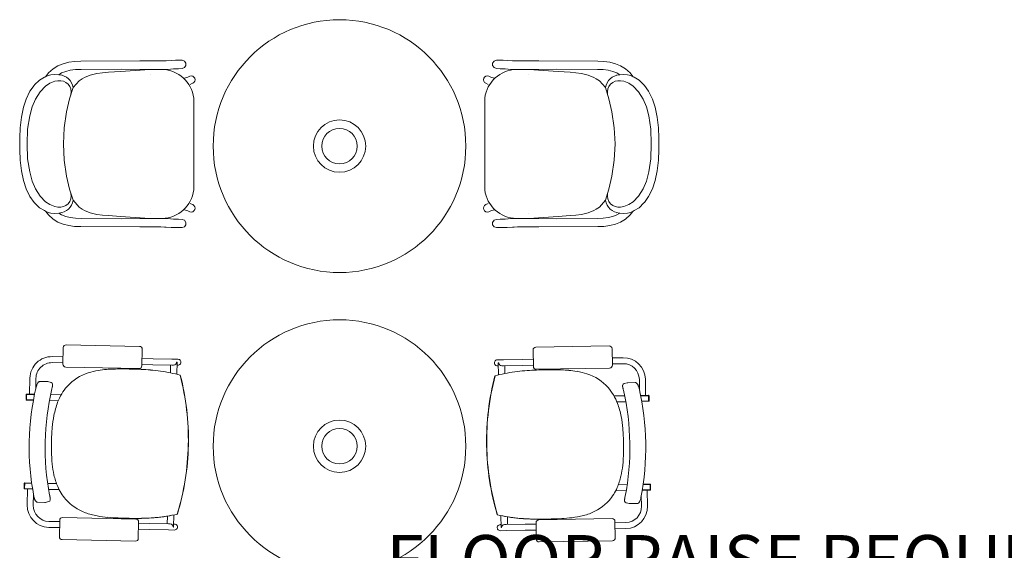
# Model space of a CAD drawing. Header units: millimetres. Extents: x -750 to 57307, y -2234 to 18901.
# Tile 21 of 102: x 1816 to 4786, y 14130 to 15729. Entities that reach past the tile are written whole.
import ezdxf

# ---------------------------------------------------------------- set-up
doc = ezdxf.new("R2010")
doc.units = ezdxf.units.MM
doc.header["$MEASUREMENT"] = 0
doc.layers.add('GREY SCALE', color=9, linetype='Continuous', lineweight=0, true_color=0x808080)
doc.layers.add('GREYSCALE', color=9, linetype='Continuous', lineweight=0, true_color=0x808080)
doc.layers.add('WASTE WATER-TEXT', color=7, linetype='Continuous', lineweight=20)
doc.styles.get("Standard").update_dxf_attribs({"font": 'arial.ttf'})

# ---------------------------------------------------------------- blocks, each defined once
blk = doc.blocks.new('FLOOR PLAN')
at = {"layer": 'GREYSCALE'}
for p, q in [((1947.5, 15596.7), (1931.6, 15590.3)), ((1964.3, 15600.8), (1947.5, 15596.7)), ((1982, 15603), (1964.3, 15600.8)), ((2000.7, 15604), (1982, 15603)), ((2178.3, 15604.8), (2000.7, 15604)), ((2223.8, 15604.9), (2178.3, 15604.8)), ((2242.3, 15604.9), (2223.8, 15604.9)), ((2252.8, 15605), (2242.3, 15604.9)), ((2258.1, 15605.4), (2252.8, 15605)), ((2273.5, 15606.7), (2258.1, 15605.4)), ((2286, 15607), (2273.5, 15606.7)), ((2305.6, 15607), (2286, 15607)), ((2305.8, 15607), (2305.6, 15607)), ((2306, 15607), (2305.8, 15607)), ((2313.2, 15604.6), (2306, 15607)), ((2317.6, 15598.5), (2313.2, 15604.6)), ((2317.6, 15591), (2317.6, 15598.5)), ((3242.8, 15598.5), (3247.2, 15604.6)), ((3242.8, 15591), (3242.8, 15598.5)), ((3247.2, 15604.6), (3254.3, 15607)), ((3254.3, 15607), (3254.6, 15607)), ((3254.6, 15607), (3254.8, 15607)), ((3254.8, 15607), (3274.4, 15607)), ((3274.4, 15607), (3286.9, 15606.7)), ((3286.9, 15606.7), (3302.3, 15605.4)), ((3302.3, 15605.4), (3307.6, 15605)), ((3307.6, 15605), (3318.1, 15604.9)), ((3318.1, 15604.9), (3336.6, 15604.9)), ((3336.6, 15604.9), (3382, 15604.8)), ((3382, 15604.8), (3559.7, 15604)), ((3559.7, 15604), (3578.4, 15603)), ((3578.4, 15603), (3596.1, 15600.8)), ((3596.1, 15600.8), (3612.9, 15596.7)), ((3612.9, 15596.7), (3628.8, 15590.3)), ((1903.1, 15568.6), (1894.7, 15557.9)), ((1894.7, 15557.9), (1906, 15562.5)), ((1916.8, 15581), (1903.1, 15568.6)), ((1906, 15562.5), (1910.4, 15563.1)), ((1910.4, 15563.1), (1921.6, 15564.2)), ((1931.6, 15590.3), (1916.8, 15581)), ((1933.9, 15563.2), (1921.6, 15564.2)), ((1933.9, 15563.2), (1942.6, 15568.6)), ((1935.5, 15563), (1933.9, 15563.2)), ((1942.6, 15568.6), (1954.9, 15573.5)), ((1944.2, 15564.6), (1944.1, 15564.6)), ((1954.9, 15573.5), (1968.7, 15576.8)), ((1968.7, 15576.8), (1984.2, 15578.8)), ((1984.2, 15578.8), (2001.5, 15579.6)), ((2001.5, 15579.6), (2123.6, 15580.2)), ((2029.1, 15562.3), (2049.1, 15567.1)), ((2049.1, 15567.1), (2066.4, 15569.4)), ((2066.4, 15569.4), (2083.7, 15570.9)), ((2083.7, 15570.9), (2119.9, 15573.2)), ((2119.9, 15573.2), (2208.8, 15578.9)), ((2178.4, 15579.3), (2123.6, 15580.2)), ((2223.9, 15579.4), (2178.4, 15579.3)), ((2208.8, 15578.9), (2226.7, 15579.4)), ((2209.5, 15564.8), (2209.4, 15564.8)), ((2242.4, 15579.4), (2223.9, 15579.4)), ((2226.7, 15579.4), (2227.2, 15579.4)), ((2227.2, 15579.4), (2230.1, 15579.3)), ((2252.9, 15579.5), (2242.4, 15579.4)), ((2257.7, 15579.6), (2252.9, 15579.5)), ((2271.1, 15580.2), (2257.7, 15579.6)), ((2279.7, 15581), (2271.1, 15580.2)), ((2291.9, 15581.2), (2279.7, 15581)), ((2294.9, 15581.2), (2291.9, 15581.2)), ((2306, 15582.6), (2294.9, 15581.2)), ((2306, 15582.6), (2313.2, 15584.9)), ((2313.2, 15584.9), (2317.6, 15591)), ((3247.2, 15584.9), (3242.8, 15591)), ((3254.3, 15582.6), (3247.2, 15584.9)), ((3254.3, 15582.6), (3265.5, 15581.2)), ((3265.5, 15581.2), (3268.5, 15581.2)), ((3268.5, 15581.2), (3280.7, 15581)), ((3280.7, 15581), (3289.3, 15580.2)), ((3289.3, 15580.2), (3302.7, 15579.6)), ((3302.7, 15579.6), (3307.5, 15579.5)), ((3307.5, 15579.5), (3318, 15579.4)), ((3318, 15579.4), (3336.5, 15579.4)), ((3333.2, 15579.4), (3330.3, 15579.3)), ((3333.6, 15579.4), (3333.2, 15579.4)), ((3351.5, 15578.9), (3333.6, 15579.4)), ((3336.5, 15579.4), (3381.9, 15579.3)), ((3350.9, 15564.8), (3350.9, 15564.8)), ((3440.5, 15573.2), (3351.5, 15578.9)), ((3381.9, 15579.3), (3436.8, 15580.2)), ((3558.9, 15579.6), (3436.8, 15580.2)), ((3476.7, 15570.9), (3440.5, 15573.2)), ((3494, 15569.4), (3476.7, 15570.9)), ((3511.3, 15567.1), (3494, 15569.4)), ((3531.3, 15562.3), (3511.3, 15567.1)), ((3576.2, 15578.8), (3558.9, 15579.6)), ((3591.7, 15576.8), (3576.2, 15578.8)), ((3605.5, 15573.5), (3591.7, 15576.8)), ((3617.8, 15568.6), (3605.5, 15573.5)), ((3616.2, 15564.6), (3616.3, 15564.6)), ((3626.5, 15563.2), (3617.8, 15568.6)), ((3624.9, 15563), (3626.5, 15563.2)), ((3626.5, 15563.2), (3638.8, 15564.2)), ((3628.8, 15590.3), (3643.6, 15581)), ((3649.9, 15563.1), (3638.8, 15564.2)), ((3643.6, 15581), (3657.2, 15568.6)), ((3654.3, 15562.5), (3649.9, 15563.1)), ((3665.7, 15557.9), (3654.3, 15562.5)), ((3657.2, 15568.6), (3665.7, 15557.9)), ((1861.2, 15532.6), (1875.7, 15547.1)), ((1875.7, 15547.1), (1890.7, 15555.7)), ((1890.7, 15555.7), (1893.8, 15557.5)), ((1907, 15537.6), (1893.6, 15528.8)), ((1893.8, 15557.5), (1894.7, 15557.9)), ((1921.8, 15543.7), (1907, 15537.6)), ((1931.5, 15545), (1921.8, 15543.7)), ((1932.3, 15545.1), (1931.5, 15545)), ((1995.6, 15545.1), (1977.3, 15524.6)), ((2005, 15551.2), (1995.6, 15545.1)), ((2011.9, 15555.5), (2005, 15551.2)), ((2029.1, 15562.3), (2011.9, 15555.5)), ((2313.3, 15553.1), (2323.3, 15556.3)), ((2323.3, 15556.3), (2329, 15558.9)), ((2329, 15558.9), (2329.2, 15559)), ((2329.2, 15559), (2333.6, 15559.8)), ((2337.9, 15537.5), (2330.8, 15534.1)), ((2333.6, 15559.8), (2338, 15559)), ((2338, 15537.6), (2337.9, 15537.5)), ((2338, 15559), (2341.8, 15556.5)), ((2341.8, 15540.1), (2338, 15537.6)), ((2341.8, 15556.5), (2344.3, 15552.7)), ((2344.3, 15543.8), (2341.8, 15540.1)), ((2344.3, 15552.7), (2345.1, 15548.3)), ((2345.1, 15548.3), (2344.3, 15543.8)), ((3216.1, 15552.7), (3215.2, 15548.3)), ((3215.2, 15548.3), (3216.1, 15543.8)), ((3218.6, 15556.5), (3216.1, 15552.7)), ((3216.1, 15543.8), (3218.6, 15540.1)), ((3222.4, 15559), (3218.6, 15556.5)), ((3218.6, 15540.1), (3222.4, 15537.6)), ((3226.8, 15559.8), (3222.4, 15559)), ((3222.4, 15537.6), (3222.5, 15537.5)), ((3222.5, 15537.5), (3229.5, 15534.1)), ((3231.2, 15559), (3226.8, 15559.8)), ((3231.4, 15558.9), (3231.2, 15559)), ((3237, 15556.3), (3231.4, 15558.9)), ((3247.1, 15553.1), (3237, 15556.3)), ((3531.3, 15562.3), (3548.5, 15555.5)), ((3548.5, 15555.5), (3555.4, 15551.2)), ((3555.4, 15551.2), (3564.7, 15545.1)), ((3564.7, 15545.1), (3583.1, 15524.6)), ((3628.1, 15545.1), (3628.9, 15545)), ((3628.9, 15545), (3638.6, 15543.7)), ((3638.6, 15543.7), (3653.4, 15537.6)), ((3653.4, 15537.6), (3666.7, 15528.8)), ((3666.6, 15557.5), (3665.7, 15557.9)), ((3669.7, 15555.7), (3666.6, 15557.5)), ((3684.6, 15547.1), (3669.7, 15555.7)), ((3699.2, 15532.6), (3684.6, 15547.1)), ((1847, 15513.4), (1835.7, 15489.8)), ((1847, 15513.4), (1859.6, 15531.2)), ((1859.6, 15531.2), (1861.2, 15532.6)), ((1863.6, 15490.1), (1877.5, 15512.3)), ((1893.6, 15528.8), (1877.5, 15512.3)), ((1966.8, 15490.9), (1977.3, 15524.6)), ((3593.5, 15490.9), (3583.1, 15524.6)), ((3666.7, 15528.8), (3682.9, 15512.3)), ((3696.8, 15490.1), (3682.9, 15512.3)), ((3700.8, 15531.2), (3699.2, 15532.6)), ((3713.4, 15513.4), (3700.8, 15531.2)), ((3713.4, 15513.4), (3724.7, 15489.8)), ((1835.7, 15489.8), (1827.6, 15465.2)), ((1853.8, 15466.8), (1863.6, 15490.1)), ((1957.8, 15452), (1966.8, 15490.9)), ((2341.3, 15216.3), (2341.3, 15493.1)), ((3219.1, 15216.3), (3219.1, 15493.1)), ((3602.5, 15452), (3593.5, 15490.9)), ((3706.6, 15466.8), (3696.8, 15490.1)), ((3724.7, 15489.8), (3732.7, 15465.2)), ((1827.6, 15465.2), (1821.2, 15435.8)), ((1846.4, 15439.1), (1853.8, 15466.8)), ((1950.8, 15403.5), (1957.8, 15452)), ((3609.5, 15403.5), (3602.5, 15452)), ((3713.9, 15439.1), (3706.6, 15466.8)), ((3732.7, 15465.2), (3739.1, 15435.8)), ((1821.2, 15435.8), (1817.4, 15403.5)), ((1840.2, 15399.4), (1846.4, 15439.1)), ((3720.2, 15399.4), (3713.9, 15439.1)), ((3739.1, 15435.8), (3743, 15403.5)), ((1817.4, 15403.5), (1816.2, 15372.7)), ((1839, 15354.7), (1840.2, 15399.4)), ((1948.5, 15354.8), (1950.8, 15403.5)), ((3611.9, 15354.8), (3609.5, 15403.5)), ((3721.4, 15354.7), (3720.2, 15399.4)), ((3743, 15403.5), (3744.2, 15372.7)), ((1816.2, 15372.7), (1816.4, 15354.7)), ((1816.2, 15336.8), (1816.4, 15354.7)), ((1840.2, 15310.1), (1839, 15354.7)), ((1948.5, 15354.7), (1948.5, 15354.8)), ((1948.5, 15354.7), (1948.5, 15354.7)), ((1950.8, 15306), (1948.5, 15354.7)), ((3609.5, 15306), (3611.9, 15354.7)), ((3611.9, 15354.7), (3611.9, 15354.8)), ((3611.9, 15354.7), (3611.9, 15354.7)), ((3720.2, 15310.1), (3721.4, 15354.7)), ((3744.2, 15372.7), (3744, 15354.7)), ((3744.2, 15336.8), (3744, 15354.7)), ((1817.4, 15305.9), (1816.2, 15336.8)), ((3743, 15305.9), (3744.2, 15336.8)), ((1821.2, 15273.7), (1817.4, 15305.9)), ((1846.4, 15270.3), (1840.2, 15310.1)), ((1957.8, 15257.5), (1950.8, 15306)), ((3602.5, 15257.5), (3609.5, 15306)), ((3713.9, 15270.3), (3720.2, 15310.1)), ((3739.1, 15273.7), (3743, 15305.9)), ((1827.6, 15244.2), (1821.2, 15273.7)), ((1853.8, 15242.6), (1846.4, 15270.3)), ((3706.6, 15242.6), (3713.9, 15270.3)), ((3732.7, 15244.2), (3739.1, 15273.7)), ((1835.7, 15219.7), (1827.6, 15244.2)), ((1863.6, 15219.3), (1853.8, 15242.6)), ((1966.8, 15218.5), (1957.8, 15257.5)), ((3593.5, 15218.5), (3602.5, 15257.5)), ((3696.8, 15219.3), (3706.6, 15242.6)), ((3724.7, 15219.7), (3732.7, 15244.2)), ((1847, 15196), (1835.7, 15219.7)), ((1877.5, 15197.1), (1863.6, 15219.3)), ((1977.3, 15184.9), (1966.8, 15218.5)), ((3583.1, 15184.9), (3593.5, 15218.5)), ((3682.9, 15197.1), (3696.8, 15219.3)), ((3713.4, 15196), (3724.7, 15219.7)), ((1847, 15196), (1859.6, 15178.3)), ((1859.6, 15178.3), (1861.2, 15176.9)), ((1861.2, 15176.9), (1875.7, 15162.3)), ((1893.6, 15180.7), (1877.5, 15197.1)), ((1907, 15171.9), (1893.6, 15180.7)), ((1995.6, 15164.3), (1977.3, 15184.9)), ((3564.7, 15164.3), (3583.1, 15184.9)), ((3653.4, 15171.9), (3666.7, 15180.7)), ((3666.7, 15180.7), (3682.9, 15197.1)), ((3699.2, 15176.9), (3684.6, 15162.3)), ((3700.8, 15178.3), (3699.2, 15176.9)), ((3713.4, 15196), (3700.8, 15178.3)), ((1875.7, 15162.3), (1890.7, 15153.8)), ((1890.7, 15153.8), (1893.8, 15151.9)), ((1893.8, 15151.9), (1894.7, 15151.6)), ((1894.7, 15151.6), (1906, 15147)), ((1903.1, 15140.8), (1894.7, 15151.6)), ((1906, 15147), (1910.4, 15146.4)), ((1921.8, 15165.8), (1907, 15171.9)), ((1931.5, 15164.4), (1921.8, 15165.8)), ((1932.3, 15164.3), (1931.5, 15164.4)), ((2005, 15158.3), (1995.6, 15164.3)), ((2011.9, 15153.9), (2005, 15158.3)), ((2029.1, 15147.1), (2011.9, 15153.9)), ((2029.1, 15147.1), (2049.1, 15142.3)), ((2313.3, 15156.4), (2323.3, 15153.2)), ((2323.3, 15153.2), (2329, 15150.5)), ((2329, 15150.5), (2329.2, 15150.5)), ((2329.2, 15150.5), (2333.6, 15149.6)), ((2337.9, 15171.9), (2330.8, 15175.4)), ((2333.6, 15149.6), (2338, 15150.5)), ((2338, 15171.9), (2337.9, 15171.9)), ((2341.8, 15169.4), (2338, 15171.9)), ((2338, 15150.5), (2341.8, 15153)), ((2344.3, 15165.6), (2341.8, 15169.4)), ((2341.8, 15153), (2344.3, 15156.7)), ((2345.1, 15161.2), (2344.3, 15165.6)), ((2344.3, 15156.7), (2345.1, 15161.2)), ((3215.2, 15161.2), (3216.1, 15165.6)), ((3216.1, 15156.7), (3215.2, 15161.2)), ((3216.1, 15165.6), (3218.6, 15169.4)), ((3218.6, 15153), (3216.1, 15156.7)), ((3218.6, 15169.4), (3222.4, 15171.9)), ((3222.4, 15150.5), (3218.6, 15153)), ((3222.4, 15171.9), (3222.5, 15171.9)), ((3226.8, 15149.6), (3222.4, 15150.5)), ((3222.5, 15171.9), (3229.5, 15175.4)), ((3231.2, 15150.5), (3226.8, 15149.6)), ((3231.4, 15150.5), (3231.2, 15150.5)), ((3237, 15153.2), (3231.4, 15150.5)), ((3247.1, 15156.4), (3237, 15153.2)), ((3531.3, 15147.1), (3511.3, 15142.3)), ((3531.3, 15147.1), (3548.5, 15153.9)), ((3548.5, 15153.9), (3555.4, 15158.3)), ((3555.4, 15158.3), (3564.7, 15164.3)), ((3628.1, 15164.3), (3628.9, 15164.4)), ((3628.9, 15164.4), (3638.6, 15165.8)), ((3638.6, 15165.8), (3653.4, 15171.9)), ((3654.3, 15147), (3649.9, 15146.4)), ((3665.7, 15151.6), (3654.3, 15147)), ((3657.2, 15140.8), (3665.7, 15151.6)), ((3666.6, 15151.9), (3665.7, 15151.6)), ((3669.7, 15153.8), (3666.6, 15151.9)), ((3684.6, 15162.3), (3669.7, 15153.8)), ((1916.8, 15128.4), (1903.1, 15140.8)), ((1910.4, 15146.4), (1921.6, 15145.3)), ((1931.6, 15119.1), (1916.8, 15128.4)), ((1933.9, 15146.3), (1921.6, 15145.3)), ((1947.5, 15112.7), (1931.6, 15119.1)), ((1935.5, 15146.4), (1933.9, 15146.3)), ((1933.9, 15146.3), (1942.6, 15140.9)), ((1942.6, 15140.9), (1954.9, 15135.9)), ((1944.2, 15144.9), (1944.1, 15144.9)), ((1954.9, 15135.9), (1968.7, 15132.6)), ((1968.7, 15132.6), (1984.2, 15130.7)), ((1984.2, 15130.7), (2001.5, 15129.8)), ((2001.5, 15129.8), (2123.6, 15129.2)), ((2049.1, 15142.3), (2066.4, 15140)), ((2066.4, 15140), (2083.7, 15138.6)), ((2083.7, 15138.6), (2119.9, 15136.2)), ((2119.9, 15136.2), (2208.8, 15130.5)), ((2178.4, 15130.1), (2123.6, 15129.2)), ((2223.9, 15130.1), (2178.4, 15130.1)), ((2208.8, 15130.5), (2226.7, 15130)), ((2209.5, 15144.7), (2209.4, 15144.7)), ((2242.4, 15130), (2223.9, 15130.1)), ((2226.7, 15130), (2227.2, 15130)), ((2227.2, 15130), (2230.1, 15130.1)), ((2252.9, 15129.9), (2242.4, 15130)), ((2257.7, 15129.9), (2252.9, 15129.9)), ((2271.1, 15129.2), (2257.7, 15129.9)), ((2279.7, 15128.5), (2271.1, 15129.2)), ((2291.9, 15128.2), (2279.7, 15128.5)), ((2294.9, 15128.2), (2291.9, 15128.2)), ((2306, 15126.8), (2294.9, 15128.2)), ((2306, 15126.8), (2313.2, 15124.5)), ((2313.2, 15124.5), (2317.6, 15118.4)), ((2317.6, 15118.4), (2317.6, 15110.9)), ((3247.2, 15124.5), (3242.8, 15118.4)), ((3242.8, 15118.4), (3242.8, 15110.9)), ((3254.3, 15126.8), (3247.2, 15124.5)), ((3254.3, 15126.8), (3265.5, 15128.2)), ((3265.5, 15128.2), (3268.5, 15128.2)), ((3268.5, 15128.2), (3280.7, 15128.5)), ((3280.7, 15128.5), (3289.3, 15129.2)), ((3289.3, 15129.2), (3302.7, 15129.9)), ((3302.7, 15129.9), (3307.5, 15129.9)), ((3307.5, 15129.9), (3318, 15130)), ((3318, 15130), (3336.5, 15130.1)), ((3333.2, 15130), (3330.3, 15130.1)), ((3333.6, 15130), (3333.2, 15130)), ((3351.5, 15130.5), (3333.6, 15130)), ((3336.5, 15130.1), (3381.9, 15130.1)), ((3350.9, 15144.7), (3350.9, 15144.7)), ((3440.5, 15136.2), (3351.5, 15130.5)), ((3381.9, 15130.1), (3436.8, 15129.2)), ((3558.9, 15129.8), (3436.8, 15129.2)), ((3476.7, 15138.6), (3440.5, 15136.2)), ((3494, 15140), (3476.7, 15138.6)), ((3511.3, 15142.3), (3494, 15140)), ((3576.2, 15130.7), (3558.9, 15129.8)), ((3591.7, 15132.6), (3576.2, 15130.7)), ((3605.5, 15135.9), (3591.7, 15132.6)), ((3617.8, 15140.9), (3605.5, 15135.9)), ((3612.9, 15112.7), (3628.8, 15119.1)), ((3616.2, 15144.9), (3616.3, 15144.9)), ((3626.5, 15146.3), (3617.8, 15140.9)), ((3624.9, 15146.4), (3626.5, 15146.3)), ((3626.5, 15146.3), (3638.8, 15145.3)), ((3628.8, 15119.1), (3643.6, 15128.4)), ((3649.9, 15146.4), (3638.8, 15145.3)), ((3643.6, 15128.4), (3657.2, 15140.8)), ((1964.3, 15108.7), (1947.5, 15112.7)), ((1982, 15106.4), (1964.3, 15108.7)), ((2000.7, 15105.5), (1982, 15106.4)), ((2178.3, 15104.6), (2000.7, 15105.5)), ((2223.8, 15104.6), (2178.3, 15104.6)), ((2242.3, 15104.5), (2223.8, 15104.6)), ((2252.8, 15104.4), (2242.3, 15104.5)), ((2258.1, 15104), (2252.8, 15104.4)), ((2273.5, 15102.8), (2258.1, 15104)), ((2286, 15102.5), (2273.5, 15102.8)), ((2305.6, 15102.5), (2286, 15102.5)), ((2305.8, 15102.5), (2305.6, 15102.5)), ((2306, 15102.5), (2305.8, 15102.5)), ((2313.2, 15104.8), (2306, 15102.5)), ((2317.6, 15110.9), (2313.2, 15104.8)), ((3242.8, 15110.9), (3247.2, 15104.8)), ((3247.2, 15104.8), (3254.3, 15102.5)), ((3254.3, 15102.5), (3254.6, 15102.5)), ((3254.6, 15102.5), (3254.8, 15102.5)), ((3254.8, 15102.5), (3274.4, 15102.5)), ((3274.4, 15102.5), (3286.9, 15102.8)), ((3286.9, 15102.8), (3302.3, 15104)), ((3302.3, 15104), (3307.6, 15104.4)), ((3307.6, 15104.4), (3318.1, 15104.5)), ((3318.1, 15104.5), (3336.6, 15104.6)), ((3336.6, 15104.6), (3382, 15104.6)), ((3382, 15104.6), (3559.7, 15105.5)), ((3559.7, 15105.5), (3578.4, 15106.4)), ((3578.4, 15106.4), (3596.1, 15108.7)), ((3596.1, 15108.7), (3612.9, 15112.7)), ((1947.7, 14740.7), (1946.7, 14691.1)), ((2177.5, 14744.5), (1956.5, 14749.1)), ((2184.8, 14686.1), (2185.9, 14735.7)), ((3365.7, 14683.8), (3364.9, 14733.4)), ((3373.3, 14742.1), (3594.4, 14745.8)), ((3603, 14737.4), (3603.9, 14687.8)), ((1914.6, 14713.8), (1947.2, 14713.1)), ((2185.3, 14708.1), (2218.4, 14707.4)), ((2275.5, 14706.3), (2218.4, 14707.4)), ((2275.5, 14706.3), (2293.5, 14705.9)), ((3275.1, 14704.3), (3257.1, 14704)), ((3275.1, 14704.3), (3332.2, 14705.3)), ((3365.4, 14705.8), (3332.2, 14705.3)), ((3636.1, 14710.4), (3603.5, 14709.8)), ((1914.2, 14695.6), (1946.8, 14694.9)), ((1955.1, 14682.4), (2176.1, 14677.8)), ((2184.9, 14690), (2218, 14689.3)), ((2275.2, 14688.1), (2218, 14689.3)), ((2271.1, 14688.2), (2270.6, 14664.9)), ((2275.2, 14688.1), (2280.1, 14688)), ((2289.4, 14696.9), (2289.4, 14696.9)), ((2290.8, 14696.9), (2289.4, 14696.9)), ((2290.8, 14696.7), (2290.1, 14660.5)), ((2290.6, 14687.8), (2293.1, 14687.7)), ((2290.8, 14696.7), (2290.8, 14696.7)), ((3259.9, 14685.9), (3257.4, 14685.8)), ((3259.8, 14695), (3261.2, 14695)), ((3259.8, 14694.8), (3260.4, 14658.6)), ((3259.8, 14694.8), (3259.8, 14694.8)), ((3261.2, 14695), (3261.2, 14695)), ((3275.4, 14686.1), (3270.5, 14686.1)), ((3275.4, 14686.1), (3332.5, 14687.1)), ((3279.5, 14686.2), (3279.9, 14663)), ((3365.7, 14687.7), (3332.5, 14687.1)), ((3595.5, 14679.2), (3374.4, 14675.4)), ((3636.4, 14692.2), (3603.8, 14691.7)), ((1846, 14600.7), (1847, 14648.9)), ((1864.4, 14615.5), (1865.1, 14648.5)), ((2300.3, 14657.6), (2300.3, 14657.6)), ((2300.7, 14657.6), (2300.7, 14657.6)), ((3249.8, 14655.8), (3249.8, 14655.8)), ((3250.2, 14655.8), (3250.2, 14655.8)), ((3685.9, 14611.9), (3685.3, 14645)), ((3704.3, 14597), (3703.5, 14645.3)), ((1899.8, 14638.5), (1877.8, 14639)), ((1899.8, 14638.5), (1899.8, 14638.5)), ((1901.5, 14638.3), (1911.1, 14635.6)), ((1913.3, 14616.2), (1913.3, 14616.2)), ((3637, 14612.8), (3637, 14612.8)), ((3648.9, 14634.8), (3639.3, 14632.2)), ((3650.6, 14635.1), (3672.6, 14635.4)), ((3650.6, 14635.1), (3650.6, 14635.1)), ((1835.6, 14599.7), (1835.3, 14584)), ((1836.8, 14599.7), (1836.5, 14583.9)), ((1836.5, 14583.9), (1836.8, 14583.9)), ((1836.5, 14582.7), (1857.6, 14582.3)), ((1861.1, 14600.4), (1836.8, 14600.9)), ((1837.1, 14599.7), (1836.8, 14583.9)), ((1860.9, 14599.2), (1836.8, 14599.7)), ((1836.8, 14583.9), (1857.8, 14583.5)), ((1837.1, 14599.7), (1860.9, 14599.2)), ((1909.5, 14599.4), (1941.2, 14598.7)), ((3640.7, 14596), (3609, 14595.4)), ((3689.1, 14596.8), (3713.4, 14597.2)), ((3713.1, 14596), (3689.3, 14595.6)), ((3689.3, 14595.6), (3713.4, 14596)), ((3713.1, 14596), (3713.4, 14580.2)), ((3713.4, 14596), (3713.7, 14580.2)), ((3714.6, 14596), (3714.9, 14580.3)), ((1932.5, 14580.7), (1905.9, 14581.3)), ((3617.6, 14577.4), (3644.3, 14577.9)), ((3713.4, 14580.2), (3692.3, 14579.9)), ((3713.7, 14579), (3692.5, 14578.7)), ((3713.7, 14580.2), (3713.4, 14580.2)), ((2324.7, 14447.7), (2324.6, 14447.7)), ((2324.6, 14447.7), (2324.7, 14447.7)), ((2324.6, 14447.7), (2324.6, 14447.7)), ((2324.7, 14447.7), (2325.2, 14447.7)), ((2324.7, 14447.7), (2325.2, 14447.7)), ((2324.7, 14447.7), (2324.7, 14447.7)), ((2325.2, 14447.7), (2325.2, 14447.7)), ((3224.9, 14445.9), (3224.5, 14445.9)), ((3224.5, 14445.9), (3224.5, 14445.9)), ((3224.9, 14445.9), (3224.5, 14445.9)), ((3224.9, 14445.9), (3225, 14445.9)), ((3225, 14445.9), (3224.9, 14445.9)), ((3224.9, 14445.9), (3224.9, 14445.9)), ((3225, 14445.9), (3225, 14445.9)), ((1830, 14331.9), (1829.7, 14316.2)), ((1831.2, 14331.9), (1830.9, 14316.1)), ((1830.9, 14316.1), (1831.2, 14316.1)), ((1831.5, 14331.9), (1831.2, 14316.1)), ((1852.5, 14331.4), (1831.2, 14331.9)), ((1831.2, 14316.1), (1854.9, 14315.6)), ((1852.3, 14332.6), (1831.3, 14333.1)), ((1831.5, 14331.9), (1852.5, 14331.4)), ((1900.6, 14331.6), (1927.2, 14331.1)), ((3648.6, 14328.2), (3621.9, 14327.7)), ((3717.6, 14328.2), (3696.7, 14327.8)), ((3696.7, 14327.8), (3717.9, 14328.2)), ((3696.8, 14329), (3717.9, 14329.4)), ((3717.6, 14328.2), (3717.9, 14312.4)), ((3718, 14328.2), (3718.2, 14312.4)), ((3719.1, 14328.2), (3719.4, 14312.4)), ((1830.9, 14314.9), (1855.1, 14314.4)), ((1840, 14314.7), (1839, 14266.5)), ((1857.8, 14298.7), (1857.1, 14266.1)), ((1859, 14292.4), (1859, 14292.4)), ((1935.2, 14312.7), (1903.5, 14313.4)), ((3613.9, 14309.4), (3645.6, 14310)), ((3690, 14288.8), (3690, 14288.8)), ((3691.2, 14295.1), (3691.8, 14262.5)), ((3718.2, 14311.2), (3694, 14310.8)), ((3717.9, 14312.4), (3694.2, 14312)), ((3709.1, 14311.1), (3709.9, 14262.8)), ((3718.2, 14312.4), (3717.9, 14312.4)), ((1870.2, 14274.7), (1892.2, 14274.3)), ((1903.6, 14276.7), (1893.9, 14274.4)), ((1893.9, 14274.4), (1893.9, 14274.4)), ((3645.3, 14273.3), (3655.1, 14271)), ((3655.1, 14271), (3655.1, 14271)), ((3678.7, 14271.2), (3656.7, 14270.8)), ((2166.7, 14224.2), (1945.6, 14228.8)), ((2261.6, 14232.8), (2261.1, 14209.6)), ((2281.2, 14236.5), (2280.5, 14200.2)), ((3267.6, 14234.5), (3268.2, 14198.3)), ((3287.2, 14230.8), (3287.6, 14207.6)), ((1903.8, 14198.9), (1936.4, 14198.2)), ((1904.2, 14217), (1936.8, 14216.3)), ((1936.9, 14220.5), (1935.9, 14170.9)), ((2174, 14165.9), (2175, 14215.5)), ((2175, 14211.4), (2208.1, 14210.7)), ((2265.2, 14209.5), (2208.1, 14210.7)), ((2265.2, 14209.5), (2270.1, 14209.4)), ((2277.2, 14205.7), (2277.2, 14205.7)), ((2279.1, 14200.1), (2280.5, 14200.1)), ((2280.5, 14200.1), (2280.5, 14200.1)), ((2280.7, 14209.2), (2283.2, 14209.1)), ((3268, 14207.2), (3265.5, 14207.2)), ((3268.2, 14198.2), (3268.2, 14198.2)), ((3269.6, 14198.2), (3268.2, 14198.2)), ((3271.4, 14203.8), (3271.4, 14203.8)), ((3283.5, 14207.5), (3278.6, 14207.4)), ((3283.5, 14207.5), (3340.6, 14208.5)), ((3373.7, 14209), (3340.6, 14208.5)), ((3374.5, 14163.5), (3373.7, 14213.1)), ((3382.1, 14221.8), (3603.1, 14225.6)), ((3611.8, 14217.2), (3612.7, 14167.6)), ((3644.5, 14213.6), (3611.9, 14213.1)), ((2174.6, 14193.2), (2207.7, 14192.6)), ((2264.8, 14191.4), (2207.7, 14192.6)), ((2264.8, 14191.4), (2282.8, 14191)), ((3283.8, 14189.4), (3265.8, 14189.1)), ((3283.8, 14189.4), (3340.9, 14190.3)), ((3374, 14190.9), (3340.9, 14190.3)), ((3644.8, 14195.5), (3612.2, 14194.9)), ((1944.2, 14162.1), (2165.3, 14157.5)), ((3604.3, 14158.9), (3383.2, 14155.1))]:
    blk.add_line(p, q, dxfattribs=at)
for centre, radius in [((2780.9, 15348.2), 381), ((2780.9, 15348.2), 78.9), ((2780.9, 15348.2), 53.5), ((2780.9, 14443.6), 381), ((2780.9, 14443.6), 78.9), ((2780.9, 14443.6), 53.5)]:
    blk.add_circle(centre, radius, dxfattribs=at)
for centre, radius, start, end in [((1932.2, 15517.5), 45.6, 8.8864, 85.879), ((2243.1, 15480.6), 98.9, 7.2909, 88.3551), ((3317.2, 15480.6), 98.9, 91.6449, 172.7091), ((3628.2, 15517.5), 45.6, 94.121, 171.1136), ((1937.1, 15510.9), 34.5, 348.2401, 99.3448), ((3623.3, 15510.9), 34.5, 80.6552, 191.7599), ((2243.1, 15228.9), 98.9, 271.6449, 352.7091), ((3317.2, 15228.9), 98.9, 187.2909, 268.3551), ((1937.1, 15198.5), 34.5, 260.6552, 11.7599), ((1932.2, 15191.9), 45.6, 274.121, 351.1136), ((3628.2, 15191.9), 45.6, 188.8864, 265.879), ((3623.3, 15198.5), 34.5, 168.2401, 279.3448), ((1913.2, 14647.5), 66.2, 88.8073, 178.8073), ((3637.2, 14644.2), 66.2, 0.9673, 90.9673), ((1913.2, 14647.5), 48.1, 88.8073, 178.8073), ((2084.4, 14479), 195.7, 99.1479, 108.2188), ((2098.4, 14395.6), 280.2, 94.1955, 99.2786), ((2110.9, 14239), 437.4, 91.5545, 94.3225), ((2122.9, 13838.6), 837.9, 90.0343, 91.6284), ((2125.7, 13046.5), 1630, 88.9733, 90.1167), ((2140, 13836.1), 840.3, 85.1852, 88.9881), ((2166.9, 14152), 523.2, 78.4994, 85.211), ((2280.1, 14697.2), 9.3, 320.8683, 357.8519), ((2281.3, 14696.9), 9.56, 358.8283, 359.6111), ((3269.4, 14695), 9.56, 180.1635, 180.9463), ((3270.5, 14695.3), 9.3, 181.9227, 218.9064), ((3407.2, 13833.6), 840.3, 90.7865, 94.5894), ((3418.4, 13043.9), 1630, 89.658, 90.8014), ((3424.4, 13836), 837.9, 88.1463, 89.7404), ((3437.9, 14236.4), 437.4, 85.4521, 88.2202), ((3451, 14393), 280.2, 80.4961, 85.5792), ((3637.2, 14644.2), 48.1, 0.9673, 90.9673), ((2070.1, 14521.2), 151.1, 108.0651, 137.1028), ((2183.9, 14244.7), 429, 74.2667, 78.2647), ((1549.5, 14463.8), 775.4, 358.807, 14.4755), ((1550.4, 14463.8), 774.9, 358.8073, 14.4853), ((3999.3, 14459), 774.9, 165.2893, 180.9674), ((4000.2, 14459), 775.4, 165.2991, 180.9677), ((3364.9, 14242.3), 429, 101.5099, 105.5079), ((3381.6, 14149.6), 523.2, 94.5636, 101.2753), ((3465.4, 14476.3), 195.7, 71.5558, 80.6268), ((3479.9, 14518.4), 151.1, 42.6719, 71.7095), ((2629.7, 14441.1), 784.9, 166.6928, 190.9219), ((1924.3, 14608), 60, 160.6098, 166.7439), ((1909.2, 14613.3), 44, 155.8299, 160.572), ((1896.3, 14619), 29.9, 151.949, 155.7212), ((1885.6, 14624.8), 17.8, 142.6038, 152.306), ((1879.6, 14629.4), 10.2, 128.831, 142.4771), ((1877.9, 14631.5), 7.45, 104.9097, 128.7466), ((1877.7, 14632.1), 6.85, 88.9449, 104.4939), ((2656.8, 14440.6), 764, 166.709, 190.9057), ((1899.7, 14631.8), 6.68, 74.4108, 88.7671), ((1909.4, 14629.6), 6.23, 15.892, 74.1917), ((1620.9, 14685.3), 300.4, 346.692, 347.3129), ((1719.4, 14663.2), 199.5, 347.2928, 348.1572), ((1809.9, 14644.4), 107.1, 348.1155, 349.5161), ((1869, 14633.4), 46.9, 349.5025, 351.5655), ((1908.1, 14629.2), 7.53, 359.7999, 15.9671), ((1890.2, 14630.3), 25.5, 351.4389, 354.7492), ((1903.4, 14629.1), 12.2, 354.6833, 0.2809), ((2073.3, 14523.4), 152, 138.5348, 159.7542), ((3476.6, 14520.6), 152, 20.0205, 41.2399), ((3642.2, 14625.8), 7.53, 163.8076, 179.9747), ((3646.9, 14625.7), 12.2, 179.4938, 185.0913), ((3660.1, 14626.8), 25.5, 185.0254, 188.3357), ((3681.3, 14629.8), 46.9, 188.2091, 190.2721), ((3641, 14626.2), 6.23, 105.5829, 163.8827), ((3740.5, 14640.6), 107.1, 190.2585, 191.6592), ((3831.1, 14659.1), 199.5, 191.6174, 192.4818), ((3929.6, 14680.8), 300.4, 192.4617, 193.0826), ((2892.8, 14440.1), 764, 348.8689, 13.0657), ((3650.7, 14628.4), 6.68, 91.0076, 105.3639), ((3672.7, 14628.6), 6.85, 75.2807, 90.8297), ((3672.5, 14628), 7.45, 51.028, 74.8649), ((3670.7, 14625.9), 10.2, 37.2975, 50.9436), ((3664.7, 14621.3), 17.8, 27.4686, 37.1709), ((3654, 14615.6), 29.9, 24.0535, 27.8256), ((3641.1, 14609.9), 44, 19.2026, 23.9447), ((3626, 14604.7), 60, 13.0307, 19.1648), ((2919.9, 14440.5), 784.9, 348.8528, 13.0818), ((1836.5, 14583.9), 1.21, 178.8073, 268.8073), ((1836.8, 14599.7), 1.21, 88.8073, 178.8073), ((3713.4, 14596), 1.21, 0.9673, 90.9673), ((2154.8, 14491.7), 239.4, 159.4017, 169.2346), ((3395, 14489.3), 239.4, 10.5401, 20.3729), ((3713.7, 14580.2), 1.21, 270.9673, 0.9673), ((2283.2, 14466.8), 370.3, 169.1499, 174.8174), ((3266.5, 14464.8), 370.3, 4.9572, 10.6248), ((2535.7, 14445.1), 623.7, 174.9285, 178.973), ((3014, 14444.1), 623.7, 0.8016, 4.8461), ((2564.3, 14441), 652.5, 178.6632, 181.0651), ((1549.4, 14463.8), 775.4, 343.1392, 358.8076), ((1549.5, 14463.8), 775.4, 343.1392, 358.8076), ((1550.4, 14463.8), 774.9, 343.1293, 358.8074), ((3999.3, 14459), 774.9, 180.9673, 196.6453), ((4000.2, 14459), 775.4, 180.967, 196.6354), ((4000.3, 14459), 775.4, 180.967, 196.6354), ((2985.3, 14440.2), 652.5, 358.7096, 1.1115), ((2341.1, 14435), 429.2, 180.8168, 186.0845), ((3208.5, 14433.3), 429.2, 353.6902, 358.9578), ((2198.9, 14419.5), 286.1, 186.0115, 192.5733), ((3350.6, 14417.2), 286.1, 347.2013, 353.7631), ((2113.3, 14399.7), 198.3, 192.358, 203.007), ((3436.2, 14397.1), 198.3, 336.7677, 347.4167), ((1830.9, 14316.1), 1.21, 178.8073, 268.8073), ((1831.2, 14331.9), 1.21, 88.8073, 178.8073), ((2061.5, 14377), 141.7, 202.753, 221.1542), ((3487.9, 14374.2), 141.7, 318.6205, 337.0216), ((3717.9, 14328.1), 1.21, 0.9673, 90.9673), ((1917.5, 14303.6), 59.5, 190.8434, 197.0351), ((1901.4, 14298.6), 42.7, 196.9616, 201.8434), ((1628, 14242.2), 283.8, 9.9618, 10.9319), ((1762.2, 14265.8), 147.5, 8.8483, 9.9506), ((1839.6, 14277.8), 69.2, 6.9268, 8.914), ((1874.6, 14282.1), 33.9, 4.2784, 6.8535), ((3786.7, 14261.8), 147.5, 169.824, 170.9263), ((3920.8, 14237.7), 283.8, 168.8428, 169.8128), ((3631.6, 14300.2), 59.5, 342.7395, 348.9312), ((3718.2, 14312.4), 1.21, 270.9673, 0.9673), ((1905.2, 14265.1), 66.2, 178.8073, 268.8073), ((1905.2, 14265.1), 48.1, 178.8073, 268.8073), ((1888.5, 14293.5), 28.8, 201.8648, 205.8082), ((1881.2, 14289.9), 20.7, 205.6969, 210.7645), ((1874.6, 14285.9), 13, 210.5931, 219.702), ((1871.4, 14283.2), 8.76, 219.4005, 235.9165), ((1870.4, 14281.7), 6.97, 235.8614, 268.5187), ((1892.4, 14280.9), 6.68, 268.8411, 283.208), ((1902.1, 14282.8), 6.28, 283.5991, 350.605), ((1899.7, 14283.4), 8.76, 349.8655, 358.8104), ((1892.5, 14283.4), 16, 359.0792, 4.1773), ((2067.9, 14386.1), 152.6, 222.148, 249.4545), ((3481.5, 14383.3), 152.6, 290.3202, 317.6266), ((3656.5, 14280), 16, 175.5973, 180.6954), ((3649.3, 14279.9), 8.76, 180.9643, 189.9091), ((3674.4, 14278.5), 33.9, 172.9211, 175.4963), ((3646.8, 14279.4), 6.28, 189.1696, 256.1755), ((3709.4, 14274.1), 69.2, 170.8606, 172.8479), ((3643.7, 14261.7), 48.1, 270.9673, 0.9673), ((3643.7, 14261.7), 66.2, 270.9673, 0.9673), ((3656.6, 14277.5), 6.68, 256.5667, 270.9335), ((3678.6, 14278.1), 6.97, 271.256, 303.9133), ((3677.6, 14279.6), 8.76, 303.8582, 320.3742), ((3674.4, 14282.4), 13, 320.0726, 329.1815), ((3667.8, 14286.4), 20.7, 329.0102, 334.0778), ((3660.5, 14290), 28.8, 333.9665, 337.9098), ((3647.6, 14295.2), 42.7, 337.9313, 342.813), ((2085.6, 14434.4), 204, 249.5469, 259.8968), ((2109.7, 14568.8), 340.6, 259.8829, 265.4052), ((2144.6, 14992.7), 765.9, 265.3421, 267.6311), ((2177.1, 15649), 1423, 267.4148, 268.7246), ((2177.7, 15645.1), 1419.1, 267.7423, 268.227), ((2167.4, 15241.9), 1015.8, 268.1063, 270.029), ((2165.9, 15120.2), 894, 268.6909, 271.0546), ((2165.9, 15064.4), 838.3, 268.6821, 272.1036), ((2167.9, 14990.8), 764.7, 270.0019, 272.3969), ((2172.5, 14843.8), 617.6, 270.9105, 275.3888), ((2174.9, 14812.5), 586.2, 272.1297, 275.3993), ((2175.3, 14816), 589.7, 272.3826, 274.8826), ((2188.8, 14677), 450.1, 274.684, 283.2554), ((2189.4, 14671.6), 444.6, 275.2396, 283.2822), ((2189.3, 14672.2), 445.2, 275.3151, 283.2752), ((3361.7, 14674.7), 450.1, 256.5192, 265.0906), ((3361.1, 14669.3), 444.6, 256.4925, 264.535), ((3361.2, 14669.9), 445.2, 256.4995, 264.4595), ((3378.7, 14841.4), 617.6, 264.3858, 268.8641), ((3376.2, 14810.2), 586.2, 264.3753, 267.645), ((3375.7, 14813.6), 589.7, 264.8921, 267.392), ((3407.2, 14990.3), 765.9, 272.1435, 274.4326), ((3440.4, 14566.2), 340.6, 274.3694, 279.8917), ((3463.9, 14431.7), 204, 279.8779, 290.2278), ((2269.8, 14200.2), 9.32, 359.794, 36.7151), ((2271.4, 14200.4), 9.08, 357.9827, 358.8072), ((3277.3, 14198.5), 9.08, 180.9675, 181.7919), ((3278.9, 14198.2), 9.32, 143.0595, 179.9806), ((3383.9, 14988.4), 764.7, 267.3778, 269.7727), ((3386.2, 15062), 838.3, 267.6711, 271.0925), ((3386.4, 15117.8), 894, 268.72, 271.0837), ((3385.4, 15239.5), 1015.8, 269.7456, 271.6683), ((3377.2, 15646.7), 1423, 271.0501, 272.3598), ((3376.6, 15642.7), 1419.1, 271.5476, 272.0323)]:
    blk.add_arc(centre, radius, start, end, dxfattribs=at)
for centre, major_axis, ratio, start_param, end_param in [((1956.3, 14740.5), (-5.98, 6.24), 0.992436, -0.781602, 0.781602), ((2177.3, 14735.9), (-6.24, -5.98), 0.992436, 2.359991, 3.923195), ((2293.3, 14696.8), (-0.19, -9.07), 0.999507, 0, 3.141593), ((1955.3, 14691), (-6.24, -5.98), 0.992436, -0.781602, 0.781602), ((2176.2, 14686.4), (-5.98, 6.24), 0.992436, 2.359991, 3.923195), ((2280.3, 14697.1), (0.19, 9.07), 0.999507, 3.141593, 4.052444), ((1945.5, 14220.2), (5.98, -6.24), 0.992436, 2.359991, 3.923195), ((2166.4, 14215.6), (6.24, 5.98), 0.992436, -0.781602, 0.781602), ((2269.9, 14200.3), (-0.19, -9.07), 0.999507, 2.230741, 3.141593), ((2283, 14200.1), (-0.19, -9.07), 0.999507, 0, 3.141593), ((1944.5, 14170.7), (6.24, 5.98), 0.992436, 2.359991, 3.923195), ((2165.4, 14166.1), (5.98, -6.24), 0.992436, -0.781602, 0.781602)]:
    blk.add_ellipse(centre, major_axis=major_axis, ratio=ratio, start_param=start_param, end_param=end_param, dxfattribs=at)
at = {"layer": 'GREYSCALE', "extrusion": (0, 0, -1)}
for centre, major_axis, ratio, start_param, end_param in [((3373.5, 14733.5), (6.21, -6.01), 0.992436, 2.359991, 3.923195), ((3594.4, 14737.2), (6.01, 6.21), 0.992436, -0.781602, 0.781602), ((3257.3, 14694.9), (0.15, -9.07), 0.999507, 0, 3.141593), ((3270.3, 14695.1), (-0.15, 9.07), 0.999507, 3.141593, 4.052444), ((3374.3, 14684), (6.01, 6.21), 0.992436, 2.359991, 3.923195), ((3595.3, 14687.8), (6.21, -6.01), 0.992436, -0.781602, 0.781602), ((3265.7, 14198.1), (0.15, -9.07), 0.999507, 0, 3.141593), ((3278.7, 14198.3), (0.15, -9.07), 0.999507, 2.230741, 3.141593), ((3382.3, 14213.2), (-6.21, 6.01), 0.992436, -0.781602, 0.781602), ((3603.2, 14217), (-6.01, -6.21), 0.992436, 2.359991, 3.923195), ((3604.1, 14167.5), (-6.21, 6.01), 0.992436, 2.359991, 3.923195), ((3383.1, 14163.8), (-6.01, -6.21), 0.992436, -0.781602, 0.781602)]:
    blk.add_ellipse(centre, major_axis=major_axis, ratio=ratio, start_param=start_param, end_param=end_param, dxfattribs=at)

msp = doc.modelspace()

# ---------------------------------------------------------------- block references
at = {"layer": 'GREY SCALE', "ltscale": 5}
msp.add_blockref('FLOOR PLAN', (0, 0), dxfattribs=at)

# ---------------------------------------------------------------- texts
at = {"layer": 'WASTE WATER-TEXT', "color": 1, "true_color": 0xff0000, "insert": (5549.5, 13975.8), "char_height": 150, "attachment_point": 6}
msp.add_mtext_dynamic_manual_height_columns('\\pxqr;{\\Fromans|c0;FLOOR RAISE REQUIRED TO COVER THE PIPE.}', width=3273.531, gutter_width=0, heights=[0], dxfattribs=at)

doc.saveas('drawing.dxf')
